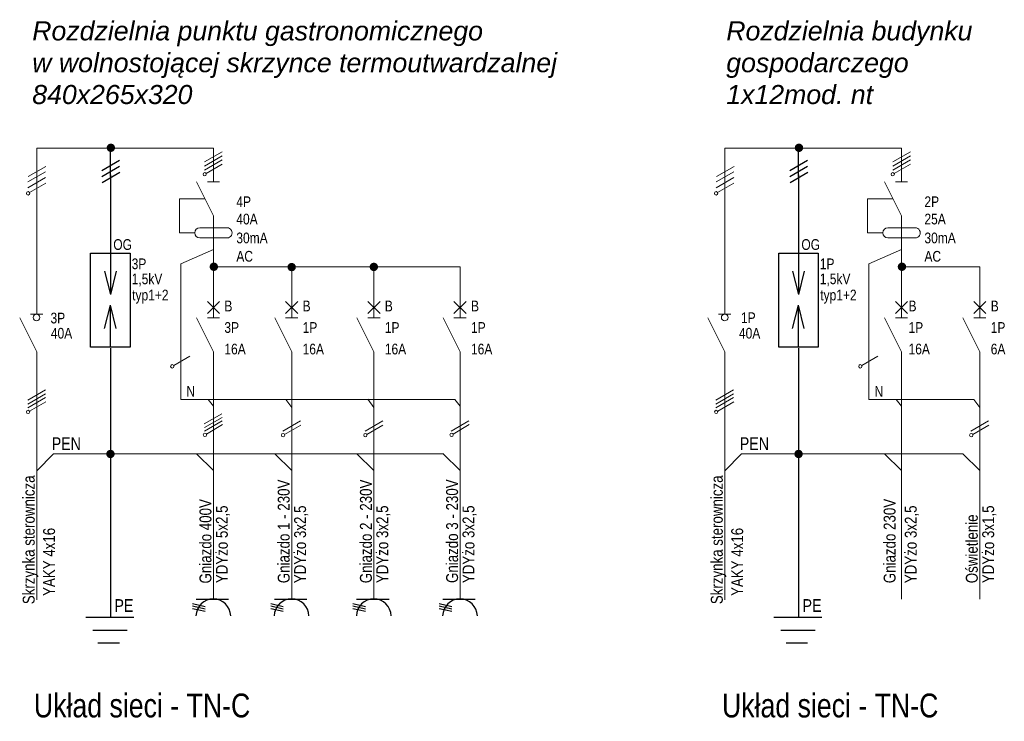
# Model space of a CAD drawing. Header units: millimetres. Extents: x 0 to 1096681, y -272449 to 90187.
# Tile 3 of 35: x 578970 to 836772, y -272449 to -88668. Entities that reach past the tile are written whole.
import ezdxf

# ---------------------------------------------------------------- set-up
doc = ezdxf.new("R2010")
doc.units = ezdxf.units.MM
doc.layers.add('schemat', color=7, linetype='Continuous')
doc.styles.add('opis', font='arial.ttf', dxfattribs={"height": 0.15})
doc.styles.get("Standard").update_dxf_attribs({"font": 'arial.ttf'})

msp = doc.modelspace()

# ---------------------------------------------------------------- hatches: boundary and pattern name
at = {"layer": 'schemat'}
for points in [[(603945.277, -122226.923, 1), (601732.015, -122226.923, 1)], [(784108.77, -122226.923, 1), (781895.508, -122226.923, 1)]]:
    msp.add_hatch(color=256, dxfattribs=at).paths.add_polyline_path(points)
at = {"layer": 'schemat', "lineweight": 15}
for points in [[(630911.063, -153384.529, 1), (628697.801, -153384.529, 1)], [(651290.646, -153473.136, 1), (649077.385, -153473.136, 1)], [(672797.984, -153417.586, 1), (670584.722, -153417.586, 1)], [(811074.556, -153384.529, 1), (808861.294, -153384.529, 1)], [(603846.343, -202421.99, 1), (601633.081, -202421.99, 1)], [(784009.836, -202421.99, 1), (781796.575, -202421.99, 1)]]:
    msp.add_hatch(color=256, dxfattribs=at).paths.add_polyline_path(points)

# ---------------------------------------------------------------- linework, layer by layer
for points in [[(624199.234, -241599.263), (627499.811, -242336.892)], [(624199.234, -242204.838), (627499.811, -242942.467)], [(625178.173, -240437.067), (633669.439, -240437.067)], [(624199.234, -242869.016), (627499.811, -243606.645)], [(596248.449, -245194.929), (608863.624, -245194.929)], [(776411.942, -245194.929), (789027.117, -245194.929)], [(598089.583, -248604.436), (607090.68, -248604.436)], [(778253.076, -248604.436), (787254.174, -248604.436)], [(599453.385, -251877.563), (605113.166, -251877.563)], [(779616.879, -251877.563), (785276.66, -251877.563)]]:
    msp.add_lwpolyline(points)
at = {"elevation": -412.286}
for points in [[(644689.598, -241599.263), (647990.176, -242336.892)], [(644689.598, -242204.838), (647990.176, -242942.467)], [(645668.537, -240437.067), (654159.803, -240437.067)], [(666208.483, -241599.263), (669509.061, -242336.892)], [(666208.483, -242204.838), (669509.061, -242942.467)], [(667187.422, -240437.067), (675678.688, -240437.067)], [(688778.112, -241599.263), (692078.689, -242336.892)], [(688778.112, -242204.838), (692078.689, -242942.467)], [(689757.051, -240437.067), (698248.317, -240437.067)], [(644689.598, -242869.016), (647990.176, -243606.645)], [(666208.483, -242869.016), (669509.061, -243606.645)], [(688778.112, -242869.016), (692078.689, -243606.645)]]:
    msp.add_lwpolyline(points, dxfattribs=at)
for centre in [(629667.692, -244956.773), (650158.057, -244956.773, -412.286), (671676.941, -244956.773, -412.286), (694246.57, -244956.773, -412.286)]:
    msp.add_arc(centre, 4550.847, 1.42148293, 178.4851704)
at = {"layer": 'schemat', "lineweight": 15}
for p, q in [((583415.229, -122287.903, -435.048), (583415.229, -157162.399, -435.048)), ((627390.457, -125937.368, -435.048), (632013.257, -123270.368, -435.048)), ((629701.857, -122287.903, -435.048), (629701.857, -131177.903, -435.048)), ((763578.723, -122287.903, -435.048), (763578.723, -157162.399, -435.048)), ((807553.95, -125937.368, -435.048), (812176.75, -123270.368, -435.048)), ((809865.35, -122287.903, -435.048), (809865.35, -131177.903, -435.048)), ((627390.457, -127004.168, -435.048), (632013.257, -124337.168, -435.048)), ((627390.457, -128070.968, -435.048), (632013.257, -125403.968, -435.048)), ((807553.95, -127004.168, -435.048), (812176.75, -124337.168, -435.048)), ((807553.95, -128070.968, -435.048), (812176.75, -125403.968, -435.048)), ((581137.03, -131180.057, -435.048), (585759.83, -128513.057, -435.048)), ((581226.046, -129755.809, -435.048), (585848.846, -127088.809, -435.048)), ((627795.638, -128943.52, -435.048), (632027.278, -126489.88, -435.048)), ((761300.523, -131180.057, -435.048), (765923.323, -128513.057, -435.048)), ((761389.539, -129755.809, -435.048), (766012.339, -127088.809, -435.048)), ((807959.131, -128943.52, -435.048), (812190.771, -126489.88, -435.048)), ((581137.03, -132693.322, -435.048), (585759.83, -130026.322, -435.048)), ((629701.857, -140067.903, -435.048), (625256.857, -131177.903, -435.048)), ((628101.657, -131177.903, -435.048), (631302.057, -131177.903, -435.048)), ((761300.523, -132693.322, -435.048), (765923.323, -130026.322, -435.048)), ((809865.35, -140067.903, -435.048), (805420.35, -131177.903, -435.048)), ((808265.15, -131177.903, -435.048), (811465.55, -131177.903, -435.048)), ((581547.547, -133963.042, -435.048), (585779.187, -131509.402, -435.048)), ((761711.04, -133963.042, -435.048), (765942.68, -131509.402, -435.048)), ((627479.357, -135622.903, -435.048), (620811.857, -135622.903, -435.048)), ((620811.857, -135622.903, -435.048), (620811.857, -144512.903, -435.048)), ((807642.85, -135622.903, -435.048), (800975.35, -135622.903, -435.048)), ((800975.35, -135622.903, -435.048), (800975.35, -144512.903, -435.048)), ((629701.857, -140067.903, -435.048), (629701.857, -148957.903, -435.048)), ((809865.35, -140067.903, -435.048), (809865.35, -148957.903, -435.048)), ((633257.857, -143179.403, -435.048), (626145.857, -143179.403, -435.048)), ((813421.35, -143179.403, -435.048), (806309.35, -143179.403, -435.048)), ((620811.857, -144512.903, -435.048), (624812.357, -144512.903, -435.048)), ((626145.857, -145846.403, -435.048), (633257.857, -145846.403, -435.048)), ((800975.35, -144512.903, -435.048), (804975.85, -144512.903, -435.048)), ((806309.35, -145846.403, -435.048), (813421.35, -145846.403, -435.048)), ((629701.857, -148691.203, -435.048), (629701.857, -153385.123, -435.048)), ((629701.857, -148691.203, -435.048), (629701.857, -153385.123, -435.048)), ((629701.857, -148691.203, -435.048), (629701.857, -153385.123, -435.048)), ((809865.35, -148691.203, -435.048), (809865.35, -153385.123, -435.048)), ((809865.35, -148691.203, -435.048), (809865.35, -153385.123, -435.048)), ((809865.35, -148691.203, -435.048), (809865.35, -153385.123, -435.048)), ((629701.857, -153385.123, -435.048), (694280.735, -153385.123, -435.048)), ((629701.857, -153385.123, -435.048), (629701.857, -153385.123, -435.048)), ((629701.857, -153385.123, -435.048), (629701.857, -158114.603, -435.048)), ((650192.221, -153385.123, -435.048), (650192.221, -158114.603, -435.048)), ((671711.106, -153385.123, -435.048), (671711.106, -158114.603, -435.048)), ((694280.735, -153385.123, -435.048), (694280.735, -158114.603, -435.048)), ((809865.35, -153385.123, -435.048), (830355.715, -153385.123, -435.048)), ((809865.35, -153385.123, -435.048), (809865.35, -153385.123, -435.048)), ((809865.35, -153385.123, -435.048), (809865.35, -158114.603, -435.048)), ((830355.715, -153385.123, -435.048), (830355.715, -158114.603, -435.048)), ((583415.229, -156895.699, -435.048), (583415.229, -165785.699, -435.048)), ((763578.723, -156895.699, -435.048), (763578.723, -165785.699, -435.048)), ((629701.857, -157847.903, -435.048), (629701.857, -166737.903, -435.048)), ((650192.221, -157847.903, -435.048), (650192.221, -166737.903, -435.048)), ((671711.106, -157847.903, -435.048), (671711.106, -166737.903, -435.048)), ((694280.735, -157847.903, -435.048), (694280.735, -166737.903, -435.048)), ((809865.35, -157847.903, -435.048), (809865.35, -166737.903, -435.048)), ((830355.715, -157847.903, -435.048), (830355.715, -166737.903, -435.048)), ((628101.657, -165671.103, -435.048), (631302.057, -162470.703, -435.048)), ((631302.057, -165671.103, -435.048), (628101.657, -162470.703, -435.048)), ((648592.021, -165671.103, -435.048), (651792.421, -162470.703, -435.048)), ((651792.421, -165671.103, -435.048), (648592.021, -162470.703, -435.048)), ((670110.906, -165671.103, -435.048), (673311.306, -162470.703, -435.048)), ((673311.306, -165671.103, -435.048), (670110.906, -162470.703, -435.048)), ((692680.535, -165671.103, -435.048), (695880.935, -162470.703, -435.048)), ((695880.935, -165671.103, -435.048), (692680.535, -162470.703, -435.048)), ((808265.15, -165671.103, -435.048), (811465.55, -162470.703, -435.048)), ((811465.55, -165671.103, -435.048), (808265.15, -162470.703, -435.048)), ((828755.515, -165671.103, -435.048), (831955.915, -162470.703, -435.048)), ((831955.915, -165671.103, -435.048), (828755.515, -162470.703, -435.048)), ((583415.229, -175669.217, -435.048), (578970.229, -166779.217, -435.048)), ((585015.429, -165785.699, -435.048), (581815.029, -165785.699, -435.048)), ((629701.857, -175627.903, -435.048), (625256.857, -166737.903, -435.048)), ((631302.057, -166737.903, -435.048), (628101.657, -166737.903, -435.048)), ((650192.221, -175627.903, -435.048), (645747.221, -166737.903, -435.048)), ((651792.421, -166737.903, -435.048), (648592.021, -166737.903, -435.048)), ((671711.106, -175627.903, -435.048), (667266.106, -166737.903, -435.048)), ((673311.306, -166737.903, -435.048), (670110.906, -166737.903, -435.048)), ((694280.735, -175627.903, -435.048), (689835.735, -166737.903, -435.048)), ((695880.935, -166737.903, -435.048), (692680.535, -166737.903, -435.048)), ((763578.723, -175669.217, -435.048), (759133.723, -166779.217, -435.048)), ((765178.923, -165785.699, -435.048), (761978.523, -165785.699, -435.048)), ((809865.35, -175627.903, -435.048), (805420.35, -166737.903, -435.048)), ((811465.55, -166737.903, -435.048), (808265.15, -166737.903, -435.048)), ((830355.715, -175627.903, -435.048), (825910.715, -166737.903, -435.048)), ((831955.915, -166737.903, -435.048), (828755.515, -166737.903, -435.048)), ((583415.229, -175669.217, -435.048), (583415.229, -205501.732, -435.048)), ((619296.783, -179267.516, -435.048), (623528.423, -176813.876, -435.048)), ((629701.857, -175627.903, -435.048), (629701.857, -184517.903, -435.048)), ((650192.221, -175627.903, -435.048), (650192.221, -185136.008, -435.048)), ((671711.106, -175627.903, -435.048), (671711.106, -184869.135, -435.048)), ((694280.735, -175627.903, -435.048), (694280.735, -184517.903, -435.048)), ((763578.723, -175669.217, -435.048), (763578.723, -205501.732, -435.048)), ((799460.277, -179267.516, -435.048), (803691.917, -176813.876, -435.048)), ((809865.35, -175627.903, -435.048), (809865.35, -184517.903, -435.048)), ((830355.715, -175627.903, -435.048), (830355.715, -185136.008, -435.048)), ((629701.857, -184251.203, -435.048), (629701.857, -188962.903, -435.048)), ((650192.221, -185136.008, -435.048), (650192.221, -214563.778, -435.048)), ((671711.106, -184869.135, -435.048), (671711.106, -214563.778, -435.048)), ((694280.735, -184251.203, -435.048), (694280.735, -188962.903, -435.048)), ((809865.35, -184251.203, -435.048), (809865.35, -188962.903, -435.048)), ((830355.715, -185136.008, -435.048), (830355.715, -214563.778, -435.048)), ((581103.829, -188313.354, -435.048), (585726.629, -185646.354, -435.048)), ((581103.829, -189350.844, -435.048), (585726.629, -186683.844, -435.048)), ((581103.829, -190321.3, -435.048), (585726.629, -187654.3, -435.048)), ((761267.323, -188313.354, -435.048), (765890.123, -185646.354, -435.048)), ((761267.323, -189350.844, -435.048), (765890.123, -186683.844, -435.048)), ((761267.323, -190321.3, -435.048), (765890.123, -187654.3, -435.048)), ((581557.269, -191195.983, -435.048), (585788.909, -188742.343, -435.048)), ((583415.229, -188234.953, -435.048), (583415.229, -197338.313, -435.048)), ((629701.857, -188962.903, -435.048), (629701.857, -240437.067)), ((629701.857, -188962.903, -435.048), (629701.857, -188962.903, -435.048)), ((694280.735, -188962.903, -435.048), (694280.735, -240437.067, -435.048)), ((694280.735, -188962.903, -435.048), (694280.735, -188962.903, -435.048)), ((761720.762, -191195.983, -435.048), (765952.402, -188742.343, -435.048)), ((763578.723, -188234.953, -435.048), (763578.723, -197338.313, -435.048)), ((809865.35, -188962.903, -435.048), (809865.35, -240437.067)), ((809865.35, -188962.903, -435.048), (809865.35, -188962.903, -435.048)), ((583415.229, -191200.262, -435.048), (583415.229, -191200.262, -435.048)), ((627306.165, -194534.542, -435.048), (631928.965, -191867.542, -435.048)), ((627349.217, -195503.201, -435.048), (631972.017, -192836.201, -435.048)), ((763578.723, -191200.262, -435.048), (763578.723, -191200.262, -435.048)), ((627390.457, -196418.038, -435.048), (632013.257, -193751.038, -435.048)), ((627868.161, -197195.932, -435.048), (632099.801, -194742.292, -435.048)), ((647880.821, -196418.038, -435.048), (652503.621, -193751.038, -435.048)), ((648334.261, -197292.72, -435.048), (652565.901, -194839.08, -435.048)), ((669399.706, -196418.038, -435.048), (674022.506, -193751.038, -435.048)), ((669853.146, -197292.72, -435.048), (674084.786, -194839.08, -435.048)), ((691969.335, -196418.038, -435.048), (696592.135, -193751.038, -435.048)), ((692447.039, -197195.932, -435.048), (696678.679, -194742.292, -435.048)), ((828044.315, -196418.038, -435.048), (832667.115, -193751.038, -435.048)), ((828497.755, -197292.72, -435.048), (832729.395, -194839.08, -435.048)), ((650192.221, -197296.999, -435.048), (650192.221, -197296.999, -435.048)), ((671711.106, -197296.999, -435.048), (671711.106, -197296.999, -435.048)), ((830355.715, -197296.999, -435.048), (830355.715, -197296.999, -435.048)), ((587806.269, -202384.892, -435.048), (583415.229, -206829.892, -435.048)), ((583415.229, -202824.372, -435.048), (583467.085, -240588.516, -7359.545)), ((625256.857, -202343.578, -435.048), (629701.857, -206788.578, -435.048)), ((645747.221, -202343.578, -435.048), (650192.221, -206788.578, -435.048)), ((667266.106, -202343.578, -435.048), (671711.106, -206788.578, -435.048)), ((689835.735, -202343.578, -435.048), (694280.735, -206788.578, -435.048)), ((767969.762, -202384.892, -435.048), (763578.723, -206829.892, -435.048)), ((763578.723, -202824.372, -435.048), (763630.578, -240588.516, -7359.545)), ((805420.35, -202343.578, -435.048), (809865.35, -206788.578, -435.048)), ((825910.715, -202343.578, -435.048), (830355.715, -206788.578, -435.048)), ((650192.221, -214563.778, -435.048), (650192.221, -240437.067, -435.048)), ((671711.106, -214563.778, -435.048), (671711.106, -240437.067, -435.048)), ((830355.715, -214563.778, -435.048), (830355.715, -240437.067, -435.048))]:
    msp.add_line(p, q, dxfattribs=at)
at = {"layer": 'schemat'}
for p, q in [((600455.795, -128141.486, -435.048), (605078.595, -125474.486, -435.048)), ((780619.289, -128141.486, -435.048), (785242.089, -125474.486, -435.048)), ((600455.795, -129711.886, -435.048), (605078.595, -127044.886, -435.048)), ((600543.275, -131299.263, -435.048), (605166.075, -128632.263, -435.048)), ((780619.289, -129711.886, -435.048), (785242.089, -127044.886, -435.048)), ((780706.768, -131299.263, -435.048), (785329.568, -128632.263, -435.048)), ((602702.923, -129335.519, -435.048), (602702.923, -138225.519, -435.048)), ((782866.417, -129335.519, -435.048), (782866.417, -138225.519, -435.048)), ((602702.923, -138162.814, -435.048), (602702.923, -156005.519, -435.048)), ((782866.417, -138162.814, -435.048), (782866.417, -156005.519, -435.048))]:
    msp.add_line(p, q, dxfattribs=at)
at = {"layer": 'schemat', "lineweight": 15, "elevation": -435.048}
for points in [[(629701.857, -122287.903), (583415.229, -122287.903)], [(809865.35, -122287.903), (763578.723, -122287.903)]]:
    msp.add_lwpolyline(points, dxfattribs=at)
at = {"layer": 'schemat'}
for points, elevation in [([(602702.923, -129780.234), (602702.923, -122287.903)], -435.048), ([(782866.417, -129780.234), (782866.417, -122287.903)], -435.048), ([(602702.923, -138490.963), (602702.923, -149797.936)], -435.048), ([(782866.417, -138490.963), (782866.417, -149797.936)], -435.048), ([(602703.667, -149797.936), (602703.667, -160621.11)], -435.048), ([(782867.161, -149797.936), (782867.161, -160621.11)], -435.048), ([(601178.017, -154569.263), (602703.667, -160621.11)], -7359.545), ([(604229.318, -154569.263), (602703.667, -160621.11)], -7359.545), ([(781341.51, -154569.263), (782867.161, -160621.11)], -7359.545), ([(784392.811, -154569.263), (782867.161, -160621.11)], -7359.545), ([(601178.017, -169520.15), (602703.667, -163468.304)], -7359.545), ([(604229.318, -169520.15), (602703.667, -163468.304)], -7359.545), ([(602703.667, -174291.477), (602703.667, -163468.304)], -435.048), ([(781341.51, -169520.15), (782867.161, -163468.304)], -7359.545), ([(784392.811, -169520.15), (782867.161, -163468.304)], -7359.545), ([(782867.161, -174291.477), (782867.161, -163468.304)], -435.048), ([(602703.175, -174733.19), (602708.468, -244960.355)], -435.048), ([(782866.669, -174733.19), (782871.961, -244960.355)], -435.048)]:
    msp.add_lwpolyline(points, dxfattribs=dict(at, elevation=elevation))
at = {"layer": 'schemat', "lineweight": 15, "elevation": -435.048, "flags": 128}
for points in [[(621172.277, -188122.412), (621172.277, -152656.36), (629701.857, -148907.01)], [(801335.771, -188122.412), (801335.771, -152656.36), (809865.35, -148907.01)], [(621172.277, -188122.412), (692931.119, -188122.412), (692931.119, -188122.412)], [(629701.857, -189901.095), (628330.705, -188122.412)], [(650192.221, -190229.652), (648635.917, -188122.412)], [(671680.034, -190210.623), (670123.73, -188103.383)], [(694280.735, -189901.095), (692909.583, -188122.412)], [(801335.771, -188122.412), (828852.252, -188122.412), (828852.252, -188122.412)], [(809865.35, -189901.095), (808494.198, -188122.412)], [(830355.715, -190229.652), (828799.41, -188122.412)], [(689985.011, -202359.783), (587806.269, -202384.892)], [(825926.818, -202359.783), (767969.762, -202384.892)]]:
    msp.add_lwpolyline(points, dxfattribs=at)
at = {"layer": 'schemat', "elevation": -435.048}
for points in [[(607895.509, -174485.413), (597542.697, -174485.413), (597542.697, -149797.936), (607895.509, -149797.936)], [(788059.003, -174485.413), (777706.19, -174485.413), (777706.19, -149797.936), (788059.003, -149797.936)]]:
    msp.add_lwpolyline(points, close=True, dxfattribs=at)
at = {"layer": 'schemat', "lineweight": 15}
for centre in [(583399.574, -166653.789, -435.048), (763563.068, -166653.789, -435.048)]:
    msp.add_circle(centre, 868.231, dxfattribs=at)
for centre, start, end in [((626145.857, -144512.903, -435.048), 90.000008, 270.000008), ((633257.857, -144512.903, -435.048), 270, 90.000015), ((806309.35, -144512.903, -435.048), 90.000008, 270.000008), ((813421.35, -144512.903, -435.048), 270, 90.000015)]:
    msp.add_arc(centre, 1333.5, start, end, dxfattribs=at)
for centre in [(627404.478, -129147.99, -435.048), (807567.971, -129147.99, -435.048), (581156.387, -134167.512, -435.048), (761319.88, -134167.512, -435.048), (618905.623, -179471.986, -435.048), (799069.117, -179471.986, -435.048), (581166.109, -191400.453, -435.048), (761329.602, -191400.453, -435.048), (627477.001, -197400.402, -435.048), (647943.101, -197497.19, -435.048), (669461.986, -197497.19, -435.048), (692055.879, -197400.402, -435.048), (828106.595, -197497.19, -435.048)]:
    msp.add_ellipse(centre, major_axis=(0, 453.39), ratio=0.941176, start_param=0, end_param=6.283185, dxfattribs=at)

# ---------------------------------------------------------------- texts
at = {"char_height": 5000, "attachment_point": 1}
for s, insert, width in [('\\fArial|b0|i1|c0|p0;Rozdzielnia punktu gastronomicznego\\Pw wolnostoj\\fArial|b0|i1|c238|p0;ącej skrzynce termoutwardzalnej\\P840x265x320', (582255.876, -89098.105), 162357.49266), ('\\fArial|b0|i1|c0|p0;Rozdzielnia budynku gospodarczego\\fArial|b0|i1|c238|p0;\\P1x12mod. nt', (763978.312, -89098.105), 83533.36932)]:
    msp.add_mtext(s, dxfattribs=dict(at, insert=insert, width=width))
at = {"layer": 'schemat', "lineweight": 15, "style": 'opis', "width": 0.8}
for s, height, p in [('4P', 2809.24, (635693.717, -137756.766, -435.048)), ('2P', 2809.24, (815857.21, -137756.766, -435.048)), ('40A', 2809.24, (635693.717, -142292.427, -435.048)), ('25A', 2809.24, (815857.21, -142292.427, -435.048)), ('30mA', 2809.24, (635693.717, -147240.812, -435.048)), ('30mA', 2809.24, (815857.21, -147240.812, -435.048)), ('AC', 2809.24, (635693.717, -152051.623, -435.048)), ('AC', 2809.24, (815857.21, -152051.623, -435.048)), ('B', 2809.24, (632564.437, -165066.583, -435.048)), ('B', 2809.24, (653054.801, -165066.583, -435.048)), ('B', 2809.24, (674573.686, -165066.583, -435.048)), ('B', 2809.24, (697143.315, -165066.583, -435.048)), ('B', 2809.24, (811699.41, -165066.583, -435.048)), ('B', 2809.24, (833218.295, -165066.583, -435.048)), ('40A', 2809.24, (587133.106, -172194.312, -435.048)), ('3P', 2809.24, (632564.437, -170702.843, -435.048)), ('1P', 2809.24, (653054.801, -170702.843, -435.048)), ('1P', 2809.24, (674573.686, -170702.843, -435.048)), ('1P', 2809.24, (697143.315, -170702.843, -435.048)), ('40A', 2809.24, (767296.6, -172194.312, -435.048)), ('1P', 2809.24, (811699.41, -170702.843, -435.048)), ('1P', 2809.24, (833218.295, -170702.843, -435.048)), ('16A', 2809.24, (632564.437, -176339.103, -435.048)), ('16A', 2809.24, (653054.801, -176339.103, -435.048)), ('16A', 2809.24, (674573.686, -176339.103, -435.048)), ('16A', 2809.24, (697143.315, -176339.103, -435.048)), ('16A', 2809.24, (811699.41, -176339.103, -435.048)), ('6A', 2809.24, (833218.295, -176339.103, -435.048)), ('N', 2809.24, (622629.523, -187446.701, -435.048)), ('N', 2809.24, (802793.017, -187446.701, -435.048)), ('PEN', 3325, (587355.723, -201382.777, -7359.545)), ('PEN', 3325, (767519.217, -201382.777, -7359.545)), ('PE', 3325, (603784.332, -243775.026)), ('PE', 3325, (783947.825, -243775.026)), ('Układ sieci - TN-C', 6250, (582687.71, -271425.731, -7359.545)), ('Układ sieci - TN-C', 6250, (762851.203, -271425.731, -7359.545))]:
    msp.add_text(s, height=height, dxfattribs=at).set_placement(p)
at = {"layer": 'schemat', "style": 'opis', "width": 0.8}
for s, p in [('OG', (603482.129, -148967.142, -435.048)), ('OG', (783645.622, -148967.142, -435.048)), ('3P', (608294.518, -154019.929, -435.048)), ('1P', (788458.012, -154019.929, -435.048)), ('1,5kV', (608294.518, -157961.477, -435.048)), ('1,5kV', (788458.012, -157961.477, -435.048)), ('typ1+2', (608422.75, -162199.59, -28133.035)), ('typ1+2', (788586.243, -162199.59, -28133.035)), ('3P', (587035.7, -168223.74)), ('1P', (767824.421, -168129.544))]:
    msp.add_text(s, height=2809.24, dxfattribs=at).set_placement(p)
at = {"layer": 'schemat', "lineweight": 15, "style": 'opis', "width": 0.8}
for s, p in [('Skrzynka sterownicza', (582893.967, -241762.565, -2345.201)), ('Skrzynka sterownicza', (763057.46, -241762.565, -2345.201)), ('Gniazdo 1 - 230V', (649658.141, -236273.932, -435.048)), ('Gniazdo 2 - 230V', (671177.025, -236273.932, -435.048)), ('Gniazdo 3 - 230V', (693746.654, -236218.504, -435.048)), ('Gniazdo 400V', (629167.776, -236351.05, -435.048)), ('YDYżo 5x2,5', (633457.193, -236268.914, -435.048)), ('YDYżo 3x2,5', (653947.558, -236268.914, -435.048)), ('YDYżo 3x2,5', (675466.442, -236260.544, -435.048)), ('YDYżo 3x2,5', (698036.071, -236256.047, -435.048)), ('Gniazdo 230V', (808302.749, -236273.932, -435.048)), ('YDYżo 3x2,5', (813831.48, -236268.914, -435.048)), ('Oświetlenie', (829821.634, -236273.932, -435.048)), ('YDYżo 3x1,5', (834111.051, -236260.544, -435.048)), ('YAKY 4x16', (588227.355, -239607.454, 6621.496)), ('YAKY 4x16', (768390.848, -239607.454, 6621.496))]:
    msp.add_text(s, height=3120.39, rotation=90, dxfattribs=at).set_placement(p)

doc.saveas('drawing.dxf')
